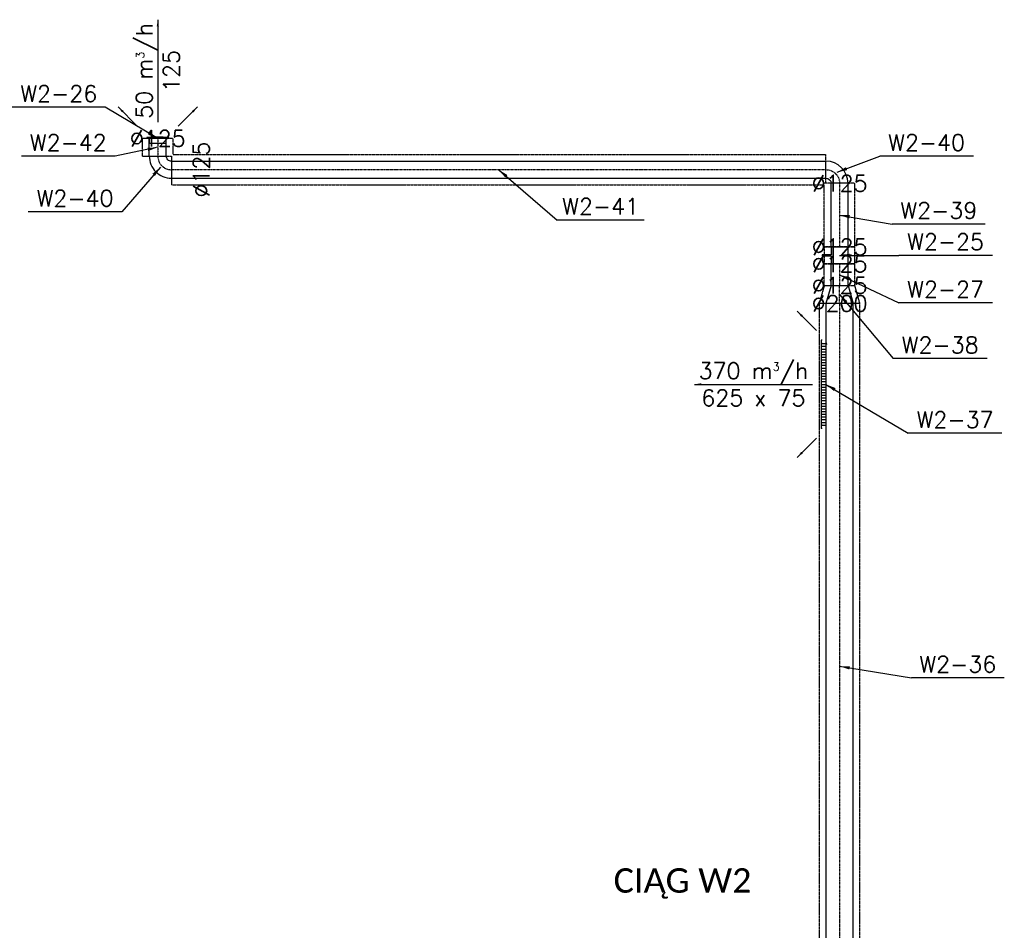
# Model space of a CAD drawing. Header units: millimetres. Extents: x -40063 to 512011, y 350190 to 687060.
# Tile 136 of 256: x 105449 to 112699, y 616212 to 622915. Entities that reach past the tile are written whole.
import ezdxf

# ---------------------------------------------------------------- set-up
doc = ezdxf.new("R2010")
doc.units = ezdxf.units.MM
doc.linetypes.add('DASHDOT', pattern=[1, 0.5, -0.25, 0, -0.25])
doc.linetypes.add('DASHED', pattern=[0.75, 0.5, -0.25])
doc.layers.get('0').update_dxf_attribs({"color": 8})
for name, color, linetype in [('FLUID-W2', 7, 'Continuous'), ('FLUID-W2-120-ARRGR', 7, 'Continuous'), ('FLUID-W2-120-DIM', 7, 'Continuous'), ('FLUID-W2-120-NUM', 7, 'Continuous'), ('FLUID-W2-INS', 7, 'Continuous'), ('FLUID-W2-SYM', 7, 'Continuous'), ('IS_WM_OPIS', 7, 'Continuous')]:
    doc.layers.add(name, color=color, linetype=linetype)
doc.styles.add('FDBES', font='simplex.shx')
doc.styles.get("Standard").update_dxf_attribs({"font": 'arial.ttf'})
doc.dimstyles.new('FDBES', dxfattribs={"dimscale": 50, "dimtxt": 4, "dimasz": 2.5, "dimexe": 0.8, "dimexo": 2, "dimgap": 1, "dimtad": 1, "dimdsep": 46, "dimtxsty": 'FDBES', "dimcen": 2.5, "dimclrd": 4, "dimclre": 5, "dimadec": 0, "dimazin": 0, "dimtfac": 1, "dimtmove": 0, "dimatfit": 3, "dimfxl": 1, "dimarcsym": 0})

# ---------------------------------------------------------------- blocks, each defined once
blk = doc.blocks.new('*U16787')
at = {"color": 0, "linetype": 'ByBlock', "lineweight": -2}
for p, q in [((2670, 0, -100), (-2670, 0, -100)), ((-1770, 0, 100), (2670, 0, 100)), ((-2670, 0, 100), (-2380, 0, 100))]:
    blk.add_line(p, q, dxfattribs=at)
at = {"layer": 'FLUID-W2-INS', "color": 243, "linetype": 'DASHED', "lineweight": -3}
for p, q in [((2670, 0, -150), (-2670, 0, -150)), ((-2670, 0, 150), (2670, 0, 150)), ((2670, 0, 150), (2670, 0, -150)), ((-2670, 0, 149.3), (-2670, 0, 149.3)), ((-2670, 0, -147.6), (-2670, 0, 147.6)), ((-2670, 0, -149.3), (-2670, 0, -149.3))]:
    blk.add_line(p, q, dxfattribs=at)
at = {"layer": 'FLUID-W2-SYM', "color": 243, "linetype": 'DASHDOT', "lineweight": -3}
blk.add_line((-2670, 0), (2670, 0), dxfattribs=at)
blk = doc.blocks.new('*U16786')
at = {"color": 0, "linetype": 'ByBlock', "lineweight": -2}
for p, q in [((-294, 5.1), (-305, 4.2)), ((-305, 4.2), (-305, 0)), ((-305, 0), (305, 0)), ((-300, -28), (-300, 0)), ((-280, -28), (-280, 0)), ((-260, -28), (-260, 0)), ((-240, -28), (-240, 0)), ((-220, -28), (-220, 0)), ((-200, -28), (-200, 0)), ((-180, -28), (-180, 0)), ((-160, -28), (-160, 0)), ((-140, -28), (-140, 0)), ((-120, -28), (-120, 0)), ((-100, -28), (-100, 0)), ((-80, -28), (-80, 0)), ((-60, -28), (-60, 0)), ((-40, -28), (-40, 0)), ((-20, -28), (-20, 0)), ((0, -28), (0, 0)), ((20, -28), (20, 0)), ((40, -28), (40, 0)), ((60, -28), (60, 0)), ((80, -28), (80, 0)), ((100, -28), (100, 0)), ((120, -28), (120, 0)), ((140, -28), (140, 0)), ((160, -28), (160, 0)), ((180, -28), (180, 0)), ((200, -28), (200, 0)), ((220, -28), (220, 0)), ((240, -28), (240, 0)), ((260, -28), (260, 0)), ((280, -28), (280, 0)), ((300, -28), (300, 0)), ((-326, -28), (-326, -36.5)), ((-326, -36.5), (-300, -36.5)), ((-300, -28), (-300, -34.5)), ((-300, -34.5), (-300, -36.5)), ((-300, -34.5), (300, -34.5)), ((300, -28), (300, -34.5)), ((300, -34.5), (300, -36.5)), ((300, -36.5), (326, -36.5)), ((326, -28), (326, -36.5))]:
    blk.add_line(p, q, dxfattribs=at)
blk = doc.blocks.new('*U16785')
at = {"color": 243, "linetype": 'Continuous', "lineweight": -2}
for p, q in [((-66.5, 0, -100), (-66.5, 0, -99.8)), ((66.5, 0, -62.4), (66.5, 0, -62.5)), ((-66.5, 0, 99.8), (-66.5, 0, 100)), ((-66.5, 0, 100), (-66.5, 0, 100)), ((66.5, 0, 62.5), (66.5, 0, 62.4)), ((66.5, 0, 62.5), (66.5, 0, 62.5))]:
    blk.add_line(p, q, dxfattribs=at)
at = {"color": 0, "linetype": 'ByBlock', "lineweight": -2}
for p, q in [((66.5, 0, -62.5), (-66.5, 0, -100)), ((66.5, 0, 62.5), (-66.5, 0, 100))]:
    blk.add_line(p, q, dxfattribs=at)
at = {"layer": 'FLUID-W2-INS', "color": 243, "linetype": 'DASHED', "lineweight": -3}
for p, q in [((-66.5, 0, -150), (-66.5, 0, -149.6)), ((-66.5, 0, -145.1), (-66.5, 0, -100)), ((-66.5, 0, -99.8), (-66.5, 0, 99.8)), ((-66.5, 0, -149.3), (-66.5, 0, -147.6)), ((-66.5, 0, -149.6), (-66.5, 0, -149.3)), ((-66.5, 0, -150), (66.5, 0, -112.5)), ((66.5, 0, -112.2), (66.5, 0, -112.5)), ((66.5, 0, 62.4), (66.5, 0, -62.4)), ((66.5, 0, -62.5), (66.5, 0, -112.2)), ((-66.5, 0, 149.6), (-66.5, 0, 150)), ((-66.5, 0, 149.3), (-66.5, 0, 149.6)), ((-66.5, 0, 147.6), (-66.5, 0, 149.3)), ((-66.5, 0, 100), (-66.5, 0, 100)), ((-66.5, 0, 100), (-66.5, 0, 145.1)), ((66.5, 0, 112.5), (-66.5, 0, 150)), ((66.5, 0, 112.5), (66.5, 0, 112.2)), ((66.5, 0, 112.2), (66.5, 0, 62.5))]:
    blk.add_line(p, q, dxfattribs=at)
at = {"layer": 'FLUID-W2-SYM', "color": 243, "linetype": 'DASHDOT', "lineweight": -3}
for p in [(-66.5, 0), (66.3, 0)]:
    blk.add_line(p, (66.5, 0), dxfattribs=at)
blk = doc.blocks.new('*U15593')
at = {"color": 243, "linetype": 'Continuous', "lineweight": -2}
for p, q in [((-234, 62.5), (-234, 0)), ((-234, 0), (-234, -62.5)), ((234, 0), (234, 62.5)), ((234, -62.5), (234, 0))]:
    blk.add_line(p, q, dxfattribs=at)
at = {"color": 0, "linetype": 'ByBlock', "lineweight": -2}
for p, q in [((234, 62.5), (-234, 62.5)), ((234, -62.5), (-234, -62.5))]:
    blk.add_line(p, q, dxfattribs=at)
at = {"layer": 'FLUID-W2-INS', "color": 243, "linetype": 'DASHED', "lineweight": -3}
for p, q in [((-234, 112.5), (-234, 62.5)), ((234, 112.5), (-234, 112.5)), ((234, 62.5), (234, 112.5)), ((-234, -62.5), (-234, -112.5)), ((234, -112.5), (234, -62.5)), ((234, -112.5), (-221.6, -112.5))]:
    blk.add_line(p, q, dxfattribs=at)
at = {"layer": 'FLUID-W2-SYM', "color": 243, "linetype": 'DASHDOT', "lineweight": -3}
blk.add_line((-234, 0), (234, 0), dxfattribs=at)
blk = doc.blocks.new('*U15699')
at = {"color": 243, "linetype": 'Continuous', "lineweight": -2}
for p, q in [((81.2, 81.2), (81.2, 80)), ((81.2, 80), (81.2, -42.5)), ((81.2, -42.5), (81.2, -43.8))]:
    blk.add_line(p, q, dxfattribs=at)
at = {"color": 0, "linetype": 'ByBlock', "lineweight": -2}
blk.add_ellipse((81.2, -81.2), major_axis=(0, 162.5), ratio=1, start_param=0, end_param=1.570795, dxfattribs=at)
at = {"color": 0, "linetype": 'ByBlock', "lineweight": -2, "extrusion": (-2.24964e-32, -5.91632e-39, -1)}
blk.add_ellipse((81.2, -81.2), major_axis=(-37.5, 0), ratio=1, start_param=0, end_param=1.57079, dxfattribs=at)
at = {"layer": 'FLUID-W2-SYM', "color": 243, "linetype": 'DASHDOT', "lineweight": -3, "extrusion": (-2.24964e-32, -7.63577e-48, -1)}
blk.add_ellipse((81.2, -81.2), major_axis=(-100, 0), ratio=1, start_param=0, end_param=1.570796, dxfattribs=at)
blk = doc.blocks.new('*U15501')
at = {"color": 243, "linetype": 'Continuous', "lineweight": -2}
for p, q in [((-2410, 0), (-2410, 62.5)), ((-2410, -62.5), (-2410, 0)), ((2410, 62.5), (2410, 0)), ((2410, 0), (2410, -62.5))]:
    blk.add_line(p, q, dxfattribs=at)
at = {"color": 0, "linetype": 'ByBlock', "lineweight": -2}
for p, q in [((2410, 62.5), (-2410, 62.5)), ((2410, -62.5), (-2410, -62.5))]:
    blk.add_line(p, q, dxfattribs=at)
at = {"layer": 'FLUID-W2-INS', "color": 243, "linetype": 'DASHED', "lineweight": -3}
for p, q in [((-2410, 62.5), (-2410, 112.5)), ((2397.5, 112.5), (-2410, 112.5)), ((2410, 100), (2410, 62.5)), ((-2410, -100.1), (-2410, -62.5)), ((2410, -62.5), (2410, -112.5)), ((2410, -112.5), (-2397.5, -112.5))]:
    blk.add_line(p, q, dxfattribs=at)
at = {"layer": 'FLUID-W2-SYM', "color": 243, "linetype": 'DASHDOT', "lineweight": -3}
blk.add_line((-2410, 0), (2410, 0), dxfattribs=at)
blk = doc.blocks.new('*U16784')
at = {"color": 0, "linetype": 'ByBlock', "lineweight": -2}
for p, q in [((62.5, 0, -62.5), (-62.5, 0, -62.5)), ((4, 0, 62.5), (62.5, 0, 62.5)), ((-62.5, 0, 62.5), (-4, 0, 62.5)), ((-10.1, 0, 125), (-1.2, 0, 125)), ((-4, 0, 127.5), (4, 0, 127.5)), ((-4, 0, 62.5), (-4, 0, 127.5)), ((4, 0, 112.5), (-4, 0, 112.5)), ((-1.2, 0, 125), (51.8, 0, 125)), ((4, 0, 127.5), (4, 0, 62.5))]:
    blk.add_line(p, q, dxfattribs=at)
at = {"layer": 'FLUID-W2-INS', "color": 243, "linetype": 'DASHED', "lineweight": -3}
for p, q in [((62.5, 0, -112.5), (-62.5, 0, -112.5)), ((-62.5, 0, -112.5), (-62.5, 0, 112.5)), ((62.5, 0, 112.5), (62.5, 0, -112.5)), ((-62.5, 0, 112.5), (-31.2, 0, 112.5)), ((-31.2, 0, 112.5), (-4, 0, 112.5)), ((4, 0, 112.5), (31.2, 0, 112.5)), ((31.2, 0, 112.5), (62.5, 0, 112.5))]:
    blk.add_line(p, q, dxfattribs=at)
blk = doc.blocks.new('*U16783')
at = {"color": 243, "linetype": 'Continuous', "lineweight": -2}
for p, q in [((-79.5, 62.5), (-79.5, 0)), ((-79.5, 0), (-79.5, -62.5)), ((79.5, 0), (79.5, 62.5)), ((79.5, -62.5), (79.5, 0))]:
    blk.add_line(p, q, dxfattribs=at)
at = {"color": 0, "linetype": 'ByBlock', "lineweight": -2}
for p, q in [((79.3, 62.5), (-79.5, 62.5)), ((79.3, -62.5), (-79.5, -62.5))]:
    blk.add_line(p, q, dxfattribs=at)
at = {"layer": 'FLUID-W2-INS', "color": 243, "linetype": 'DASHED', "lineweight": -3}
for p, q in [((-79.5, 112.5), (-79.5, 62.5)), ((79.3, 112.5), (-79.5, 112.5)), ((79.5, 62.5), (79.5, 112.5)), ((-79.5, -62.5), (-79.5, -112.5)), ((79.5, -112.5), (79.5, -62.5)), ((79.3, -112.5), (-79.5, -112.5))]:
    blk.add_line(p, q, dxfattribs=at)
at = {"layer": 'FLUID-W2-SYM', "color": 243, "linetype": 'DASHDOT', "lineweight": -3}
for p, q in [((-79.5, 0), (79.5, 0)), ((-79.5, 0), (-79.3, 0)), ((79.3, 0), (79.5, 0))]:
    blk.add_line(p, q, dxfattribs=at)
blk = doc.blocks.new('*U15664')
at = {"color": 0, "linetype": 'ByBlock', "lineweight": -2, "extrusion": (1.98514e-22, 3.2175e-28, -1)}
blk.add_ellipse((81.25, -81.25), major_axis=(-162.5, 0), ratio=1, start_param=0, end_param=1.5707994, dxfattribs=at)
at = {"color": 0, "linetype": 'ByBlock', "lineweight": -2}
blk.add_ellipse((81.25, -81.25), major_axis=(0, 37.5), ratio=1, start_param=0, end_param=1.5708096, dxfattribs=at)
at = {"layer": 'FLUID-W2-SYM', "color": 243, "linetype": 'DASHDOT', "lineweight": -3, "extrusion": (1.42568e-28, 1.65988e-40, -1)}
blk.add_ellipse((81.25, -81.25), major_axis=(-100, 0), ratio=1, start_param=0, end_param=1.5707963, dxfattribs=at)
blk = doc.blocks.new('*U16782')
at = {"color": 243, "linetype": 'Continuous', "lineweight": -2}
for p, q in [((-65, 62.5), (-65, 0)), ((-65, 0), (-65, -62.5)), ((65, 0), (65, 62.5)), ((65, -62.5), (65, 0))]:
    blk.add_line(p, q, dxfattribs=at)
at = {"color": 0, "linetype": 'ByBlock', "lineweight": -2}
for p, q in [((65, 62.5), (-65, 62.5)), ((65, -62.5), (-65, -62.5))]:
    blk.add_line(p, q, dxfattribs=at)
at = {"layer": 'FLUID-W2-INS', "color": 243, "linetype": 'DASHED', "lineweight": -3}
for p, q in [((-65, 112.5), (-65, 62.5)), ((52.5, 112.5), (-65, 112.5)), ((65, 62.5), (65, 100)), ((-65, -62.5), (-65, -112.5)), ((65, -112.5), (65, -62.5)), ((65, -112.5), (-65, -112.5))]:
    blk.add_line(p, q, dxfattribs=at)
at = {"layer": 'FLUID-W2-SYM', "color": 243, "linetype": 'DASHDOT', "lineweight": -3}
blk.add_line((-65, 0), (65, 0), dxfattribs=at)
blk = doc.blocks.new('*U16781')
at = {"color": 0, "linetype": 'ByBlock', "lineweight": -2}
for p, q in [((81, 0, 7), (-81, 0, 7)), ((-81, 0, 7), (-81, 0, 0)), ((-62.5, 0, -35), (62.5, 0, -35)), ((-62.5, 0, 0), (-62.5, 0, -35)), ((62.5, 0, -35), (62.5, 0, 0)), ((81, 0, 0), (81, 0, 7))]:
    blk.add_line(p, q, dxfattribs=at)
at = {"color": 0, "linetype": 'ByBlock', "lineweight": -2, "extrusion": (-2.74386e-32, -1, 1.64346e-32)}
blk.add_ellipse((0, 0, 7), major_axis=(-57.5, 0), ratio=0.052174, start_param=3.141593, end_param=4.712389, dxfattribs=at)
at = {"color": 0, "linetype": 'ByBlock', "lineweight": -2}
blk.add_open_spline([(0, 0, 10), (-0.8, 0, 10), (-2.4, 0, 10), (-4.9, 0, 10), (-7.3, 0, 10), (-9.7, 0, 10), (-12.1, 0, 9.9), (-14.5, 0, 9.9), (-16.8, 0, 9.9), (-19.1, 0, 9.8), (-21.4, 0, 9.8), (-23.7, 0, 9.7), (-25.9, 0, 9.7), (-28, 0, 9.6), (-30.1, 0, 9.6), (-32.2, 0, 9.5), (-34.2, 0, 9.4), (-36.1, 0, 9.3), (-38, 0, 9.3), (-39.8, 0, 9.2), (-41.5, 0, 9.1), (-43.1, 0, 9), (-44.7, 0, 8.9), (-46.2, 0, 8.8), (-47.6, 0, 8.7), (-48.9, 0, 8.6), (-50.2, 0, 8.5), (-51.3, 0, 8.4), (-52.4, 0, 8.2), (-53.3, 0, 8.1), (-54.2, 0, 8), (-54.9, 0, 7.9), (-55.6, 0, 7.8), (-56.2, 0, 7.6), (-56.6, 0, 7.5), (-57, 0, 7.4), (-57.3, 0, 7.3), (-57.5, 0, 7.2), (-57.5, 0, 7), (-57.5, 0, 7)], degree=3, knots=[0, 0, 0, 0, 2.440431, 4.876479, 7.303764, 9.717409, 12.114506, 14.489199, 16.838087, 19.156304, 21.440926, 23.686107, 25.889435, 28.046019, 30.151986, 32.204427, 34.198449, 36.131181, 37.999194, 39.799098, 41.527534, 43.181073, 44.757313, 46.253894, 47.666906, 48.994949, 50.235176, 51.38569, 52.444174, 53.409323, 54.279335, 55.053031, 55.729269, 56.307663, 56.787606, 57.170265, 57.458302, 57.658869, 57.796419, 57.796419, 57.796419, 57.796419], dxfattribs=at)
blk = doc.blocks.new('*U15951')
at = {"color": 7, "insert": (0, -434.3), "char_height": 120, "attachment_point": 5, "rotation": 90, "style": 'FDBES'}
blk.add_mtext('370 m{\\A2;\\H0.5x;3}/h\\P625 x 75', dxfattribs=at)
at = {"color": 7}
blk.add_leader([(0, -868.6), (0, 0)], dimstyle='FDBES', override={"dimscale": 20, "dimclrd": 7}, dxfattribs=at)
blk = doc.blocks.new('*U15952')
at = {"color": 7}
blk.add_leader([(141.4, -141.4), (0, 0)], dimstyle='FDBES', override={"dimscale": 20, "dimclrd": 7}, dxfattribs=at)
blk = doc.blocks.new('*U15953')
at = {"color": 7}
blk.add_leader([(-141.4, -141.4), (0, 0)], dimstyle='FDBES', override={"dimscale": 20, "dimclrd": 7}, dxfattribs=at)
blk = doc.blocks.new('*U15954')
at = {"color": 7, "insert": (0, -377.1), "char_height": 120, "attachment_point": 5, "rotation": 270, "style": 'FDBES'}
blk.add_mtext('50 m{\\A2;\\H0.5x;3}/h\\P125', dxfattribs=at)
at = {"color": 7}
blk.add_leader([(0, -754.3), (0, 0)], dimstyle='FDBES', override={"dimscale": 20, "dimclrd": 7}, dxfattribs=at)
blk = doc.blocks.new('*U15955')
at = {"color": 7}
blk.add_leader([(141.4, -141.4), (0, 0)], dimstyle='FDBES', override={"dimscale": 20, "dimclrd": 7}, dxfattribs=at)
blk = doc.blocks.new('*U15956')
at = {"color": 7}
blk.add_leader([(-141.4, -141.4), (0, 0)], dimstyle='FDBES', override={"dimscale": 20, "dimclrd": 7}, dxfattribs=at)
blk = doc.blocks.new('*U16382')
at = {"color": 7}
blk.add_line((1213.1, -85.4), (528.5, -85.4), dxfattribs=at)
at = {"color": 7, "insert": (870.8, -85.4), "char_height": 120, "attachment_point": 5, "style": 'FDBES'}
blk.add_mtext('W2-36\\P ', dxfattribs=at)
at = {"color": 7}
blk.add_leader([(0, 0), (528.5, -85.4)], dimstyle='FDBES', override={"dimscale": 30, "dimclrd": 7, "dimclre": 7}, dxfattribs=at)
blk = doc.blocks.new('*U16383')
at = {"color": 7}
blk.add_line((1295.9, -360.4), (605.6, -360.4), dxfattribs=at)
at = {"color": 7, "insert": (950.8, -360.4), "char_height": 120, "attachment_point": 5, "style": 'FDBES'}
blk.add_mtext('W2-37\\P ', dxfattribs=at)
at = {"color": 7}
blk.add_leader([(0, 0), (605.6, -360.4)], dimstyle='FDBES', override={"dimscale": 30, "dimclrd": 7, "dimclre": 7}, dxfattribs=at)
blk = doc.blocks.new('*U16384')
at = {"color": 7}
blk.add_line((1085.9, -471.9), (395.6, -471.9), dxfattribs=at)
at = {"color": 7, "insert": (740.8, -471.9), "char_height": 120, "attachment_point": 5, "style": 'FDBES'}
blk.add_mtext('W2-38\\P ', dxfattribs=at)
at = {"color": 7}
blk.add_leader([(0, 0), (395.6, -471.9)], dimstyle='FDBES', override={"dimscale": 30, "dimclrd": 7, "dimclre": 7}, dxfattribs=at)
blk = doc.blocks.new('*U16385')
at = {"color": 7}
blk.add_line((1125.9, -207.7), (435.6, -207.7), dxfattribs=at)
at = {"color": 7, "insert": (780.8, -207.7), "char_height": 120, "attachment_point": 5, "style": 'FDBES'}
blk.add_mtext('W2-27\\P ', dxfattribs=at)
at = {"color": 7}
blk.add_leader([(0, 0), (435.6, -207.7)], dimstyle='FDBES', override={"dimscale": 30, "dimclrd": 7, "dimclre": 7}, dxfattribs=at)
blk = doc.blocks.new('*U16386')
at = {"color": 7}
blk.add_line((1125.9, 0.4), (435.6, 0.4), dxfattribs=at)
at = {"color": 7, "insert": (780.8, 0.4), "char_height": 120, "attachment_point": 5, "style": 'FDBES'}
blk.add_mtext('W2-25\\P ', dxfattribs=at)
at = {"color": 7}
blk.add_leader([(0, 0), (435.6, 0.4)], dimstyle='FDBES', override={"dimscale": 30, "dimclrd": 7, "dimclre": 7}, dxfattribs=at)
blk = doc.blocks.new('*U16387')
at = {"color": 7}
blk.add_line((1073.1, -66.2), (388.5, -66.2), dxfattribs=at)
at = {"color": 7, "insert": (730.8, -66.2), "char_height": 120, "attachment_point": 5, "style": 'FDBES'}
blk.add_mtext('W2-39\\P ', dxfattribs=at)
at = {"color": 7}
blk.add_leader([(0, 0), (388.5, -66.2)], dimstyle='FDBES', override={"dimscale": 30, "dimclrd": 7, "dimclre": 7}, dxfattribs=at)
blk = doc.blocks.new('*U16388')
at = {"color": 7}
blk.add_line((1004.7, 118.4), (314.4, 118.4), dxfattribs=at)
at = {"color": 7, "insert": (659.5, 118.4), "char_height": 120, "attachment_point": 5, "style": 'FDBES'}
blk.add_mtext('W2-40\\P ', dxfattribs=at)
at = {"color": 7}
blk.add_leader([(0, 0), (314.4, 118.4)], dimstyle='FDBES', override={"dimscale": 30, "dimclrd": 7, "dimclre": 7}, dxfattribs=at)
blk = doc.blocks.new('*U16389')
at = {"color": 7}
blk.add_line((1070.2, -370.4), (431.4, -370.4), dxfattribs=at)
at = {"color": 7, "insert": (750.8, -370.4), "char_height": 120, "attachment_point": 5, "style": 'FDBES'}
blk.add_mtext('W2-41\\P ', dxfattribs=at)
at = {"color": 7}
blk.add_leader([(0, 0), (431.4, -370.4)], dimstyle='FDBES', override={"dimscale": 30, "dimclrd": 7, "dimclre": 7}, dxfattribs=at)
blk = doc.blocks.new('*U16390')
at = {"color": 7}
blk.add_line((-282.8, -329.1), (-973.1, -329.1), dxfattribs=at)
at = {"color": 7, "insert": (-628, -329.1), "char_height": 120, "attachment_point": 5, "style": 'FDBES'}
blk.add_mtext('W2-40\\P ', dxfattribs=at)
at = {"color": 7}
blk.add_leader([(0, 0), (-282.8, -329.1)], dimstyle='FDBES', override={"dimscale": 30, "dimclrd": 7, "dimclre": 7}, dxfattribs=at)
blk = doc.blocks.new('*U16391')
at = {"color": 7}
blk.add_line((-314.1, -65.4), (-1004.4, -65.4), dxfattribs=at)
at = {"color": 7, "insert": (-659.2, -65.4), "char_height": 120, "attachment_point": 5, "style": 'FDBES'}
blk.add_mtext('W2-42\\P ', dxfattribs=at)
at = {"color": 7}
blk.add_leader([(0, 0), (-314.1, -65.4)], dimstyle='FDBES', override={"dimscale": 30, "dimclrd": 7, "dimclre": 7}, dxfattribs=at)
blk = doc.blocks.new('*U16392')
at = {"color": 7}
blk.add_line((-386.9, 229.6), (-1071.5, 229.6), dxfattribs=at)
at = {"color": 7, "insert": (-729.2, 229.6), "char_height": 120, "attachment_point": 5, "style": 'FDBES'}
blk.add_mtext('W2-26\\P ', dxfattribs=at)
at = {"color": 7}
blk.add_leader([(0, 0), (-386.9, 229.6)], dimstyle='FDBES', override={"dimscale": 30, "dimclrd": 7, "dimclre": 7}, dxfattribs=at)

msp = doc.modelspace()

# ---------------------------------------------------------------- block references
at = {"layer": 'FLUID-W2', "color": 243, "linetype": 'Continuous', "extrusion": (1.83697e-16, 1, 6.12323e-17), "rotation": 180}
msp.add_blockref('*U16781', (-106465.83919, 68.5, 622040.64916), dxfattribs=at)
at = {"layer": 'FLUID-W2', "color": 243, "linetype": 'Continuous', "rotation": 270}
for name, p in [('*U16782', (106465.83919, 621975.64916, 68.5)), ('*U15699', (111467.08919, 621791.89916, 68.5)), ('*U15593', (111485.83919, 621476.50533, 68.5)), ('*U16783', (111485.83919, 621038.02853, 68.5)), ('*U16786', (111385.83919, 620230.69555, 31))]:
    msp.add_blockref(name, p, dxfattribs=at)
at = {"layer": 'FLUID-W2', "color": 243, "linetype": 'Continuous', "extrusion": (0, -1.22465e-16, -1), "rotation": 180}
msp.add_blockref('*U15664', (-106484.58919, 621829.39916, -68.5), dxfattribs=at)
at = {"layer": 'FLUID-W2', "color": 243, "linetype": 'Continuous', "extrusion": (-1.22465e-16, 0, -1)}
msp.add_blockref('*U15501', (-108975.83919, 621810.64916, -68.5), dxfattribs=at)
at = {"layer": 'FLUID-W2', "color": 243, "linetype": 'Continuous', "extrusion": (-1, 1.83697e-16, 1.83697e-16), "rotation": 360}
msp.add_blockref('*U16784', (-621179.86151, 68.5, -111485.83919), dxfattribs=at)
at = {"layer": 'FLUID-W2', "color": 243, "linetype": 'Continuous', "extrusion": (-1, 6.12323e-17, -2.20498e-15), "rotation": 180}
msp.add_blockref('*U16785', (-620892.19555, 31, -111485.83919), dxfattribs=at)
at = {"layer": 'FLUID-W2', "color": 243, "linetype": 'Continuous', "extrusion": (-1, 0, -1.83697e-16), "rotation": 360}
msp.add_blockref('*U16787', (-618155.69555, 31, -111485.83919), dxfattribs=at)
at = {"layer": 'FLUID-W2-120-ARRGR'}
for name, p, rotation in [('*U15954', (106465.83919, 622160.64916, 68.5), 180), ('*U15955', (106315.12851, 622131.35984, 68.5), 180), ('*U15956', (106616.54987, 622131.35984, 68.5), 180), ('*U15953', (111315.12851, 620627.40623, 56), 270), ('*U15951', (111285.83919, 620230.69555, 56), 270), ('*U15952', (111315.12851, 619833.98488, 56), 270)]:
    msp.add_blockref(name, p, dxfattribs=dict(at, rotation=rotation))
at = {"layer": 'FLUID-W2-120-NUM', "linetype": 'ByBlock'}
for name, p in [('*U16392', (106465.83919, 622040.64916, 68.5)), ('*U16391', (106465.83919, 621975.64916, 68.5)), ('*U16388', (111467.08919, 621791.89916, 68.5)), ('*U16390', (106484.58919, 621829.39916, 68.5)), ('*U16389', (108975.83919, 621810.64916, 68.5)), ('*U16387', (111485.83919, 621476.50533, 68.5)), ('*U16386', (111485.83919, 621179.86151, 68.5)), ('*U16385', (111485.83919, 621038.02853, 68.5)), ('*U16384', (111485.83919, 620892.19555, 31)), ('*U16383', (111385.83919, 620230.69555, 31)), ('*U16382', (111485.83919, 618155.69555, 31))]:
    msp.add_blockref(name, p, dxfattribs=at)

# ---------------------------------------------------------------- texts
at = {"layer": 'FLUID-W2-120-DIM', "color": 7, "char_height": 120, "attachment_point": 5, "style": 'FDBES'}
for s, insert in [('∅125\\P', (106465.83919, 622040.64916, 68.5)), ('∅125\\P', (111485.83919, 621710.50533, 68.5)), ('∅125\\P', (111485.83919, 621242.36151, 68.5)), ('∅125\\P', (111485.83919, 621117.52853, 68.5)), ('∅125\\P', (111485.83919, 620958.69555, 68.5)), ('∅200\\P', (111485.83919, 620825.69555, 31))]:
    msp.add_mtext(s, dxfattribs=dict(at, insert=insert))
at = {"layer": 'FLUID-W2-120-DIM', "color": 7, "insert": (106785.83919, 621810.64916, 68.5), "char_height": 120, "attachment_point": 5, "rotation": 90, "style": 'FDBES'}
msp.add_mtext('∅125\\P', dxfattribs=at)
at = {"layer": 'IS_WM_OPIS', "insert": (109822.24416, 616668.49409), "char_height": 179.9999966, "width": 5935.9201341, "attachment_point": 1, "rotation": 0.000000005}
msp.add_mtext('\\fCalibri|b0|i0|c238;CIĄG W2', dxfattribs=at)

doc.saveas('drawing.dxf')
